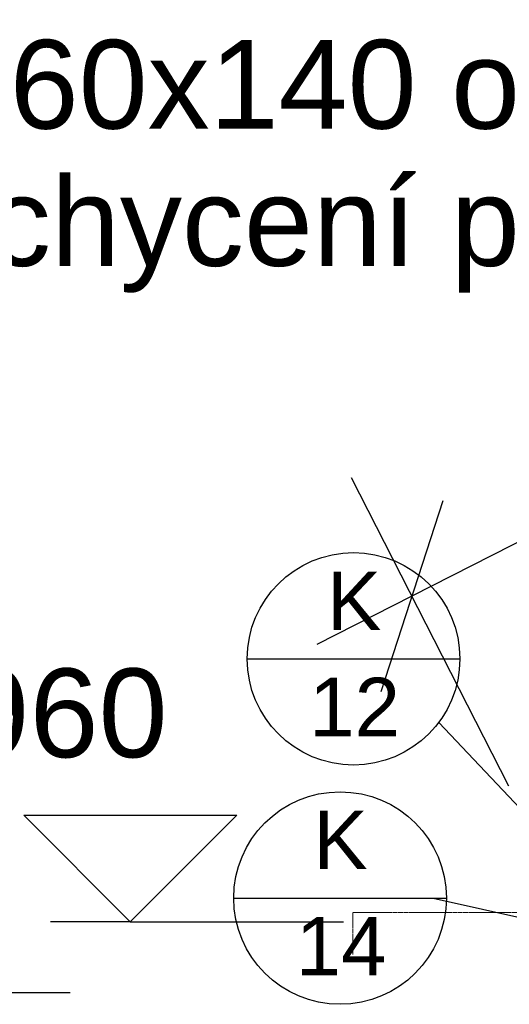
# Model space of a CAD drawing. Header units: millimetres. Extents: x -25478 to 4005, y -8416 to 11348.
# Tile 238 of 256: x -12262 to -11573, y 6843 to 8230. Entities that reach past the tile are written whole.
import ezdxf

# ---------------------------------------------------------------- set-up
doc = ezdxf.new("R2010")
doc.units = ezdxf.units.MM
doc.header["$MEASUREMENT"] = 0
doc.linetypes.add('čárkovaná 3', pattern=[1.5, 1, -0.5])
for name, color, linetype in [('POHLED ZÁPADNÍ_1_Anotace - SP', 7, 'Continuous'), ('POHLED ZÁPADNÍ_1_Konstrukce - nosné', 7, 'Continuous'), ('POHLED ZÁPADNÍ_1_Kóty - SP', 7, 'Continuous'), ('POHLED ZÁPADNÍ_1_Nové_Kóty - SP', 7, 'Continuous'), ('POHLED ZÁPADNÍ_1_Nové_Popis', 7, 'Continuous'), ('POHLED ZÁPADNÍ_1_Popis', 7, 'Continuous')]:
    doc.layers.add(name, color=color, linetype=linetype)
doc.styles.add('GENEROVANÝ_STYL_1', font='txt')
doc.styles.add('GENEROVANÝ_STYL_2', font='txt')

msp = doc.modelspace()

# ---------------------------------------------------------------- linework, layer by layer
at = {"layer": 'POHLED ZÁPADNÍ_1_Konstrukce - nosné', "color": 253, "linetype": 'čárkovaná 3', "lineweight": 13}
for p, q in [((-11094, 6972.6), (-11793.3, 6972.6)), ((-11793.3, 6972.6), (-11793.3, 6913.2))]:
    msp.add_line(p, q, dxfattribs=at)
at = {"layer": 'POHLED ZÁPADNÍ_1_Nové_Kóty - SP', "color": 1, "linetype": 'Continuous', "lineweight": 25}
for p, q in [((-4329.1, 11178.8), (-11710.1, 7418)), ((-11795.3, 7585.1), (-11573.9, 7150.7)), ((-11666.4, 7552.5), (-11753.8, 7283.5)), ((-11710.1, 7418), (-11843.8, 7349.9)), ((-12106.4, 6959.5), (-12256.4, 7109.5)), ((-12256.4, 7109.5), (-11956.4, 7109.5)), ((-11956.4, 7109.5), (-12106.4, 6959.5)), ((-12106.4, 6959.5), (-12218.9, 6959.5)), ((-12106.4, 6959.5), (-11806.4, 6959.5)), ((-12491.2, 6859.5), (-12191.2, 6859.5))]:
    msp.add_line(p, q, dxfattribs=at)
at = {"layer": 'POHLED ZÁPADNÍ_1_Nové_Popis', "color": 1, "linetype": 'Continuous', "lineweight": 25}
for p, q in [((-11941.8, 7329.8), (-11642.4, 7329.8)), ((-11672.2, 7240.1), (-11493.1, 7050.5)), ((-11960.8, 6992.8), (-11661.4, 6992.8)), ((-11680.1, 6992.8), (-11532, 6959.5))]:
    msp.add_line(p, q, dxfattribs=at)
for centre in [(-11792.1, 7329.8), (-11811.1, 6992.8)]:
    msp.add_circle(centre, 149.7, dxfattribs=at)

# ---------------------------------------------------------------- texts
at = {"layer": 'POHLED ZÁPADNÍ_1_Anotace - SP', "color": 1, "linetype": 'Continuous', "lineweight": 25, "insert": (-10878.5, 8023.8), "char_height": 125, "attachment_point": 6, "line_spacing_factor": 0.928202, "style": 'GENEROVANÝ_STYL_1'}
msp.add_mtext('\\A1;{\\pqr;\\fArial|b0|i0|c238|p38;Prodloužení střechy námětkem 60x140 o \\fArial|b0|i0|c238|p38;325\\fArial|b0|i0|c238|p38; mm\\P\\pqr;\\fArial|b0|i0|c238|p38;(pro uchycení podhledu)}', dxfattribs=at)
at = {"layer": 'POHLED ZÁPADNÍ_1_Kóty - SP', "color": 1, "linetype": 'Continuous', "lineweight": 25, "insert": (-12592.8, 7167.9), "char_height": 125, "width": 528.001, "attachment_point": 7, "style": 'GENEROVANÝ_STYL_2'}
msp.add_mtext('\\A1;{\\pql;\\fArial|b0|i0|c0|p38;+6,960}', dxfattribs=at)
at = {"layer": 'POHLED ZÁPADNÍ_1_Popis', "color": 1, "linetype": 'Continuous', "lineweight": 25, "char_height": 82.343, "attachment_point": 7, "style": 'GENEROVANÝ_STYL_1'}
for s, insert in [('\\A1;{\\pql;\\fArial|b0|i0|c238|p38;K}', (-11829.7, 7370.5)), ('\\A1;{\\pql;\\fArial|b0|i0|c238|p38;1\\fArial|b0|i0|c238|p38;2}', (-11854.6, 7220.8)), ('\\A1;{\\pql;\\fArial|b0|i0|c238|p38;K}', (-11848.8, 7033.5)), ('\\A1;{\\pql;\\fArial|b0|i0|c238|p38;1\\fArial|b0|i0|c238|p38;4}', (-11873.6, 6883.8))]:
    msp.add_mtext(s, dxfattribs=dict(at, insert=insert))

doc.saveas('drawing.dxf')
